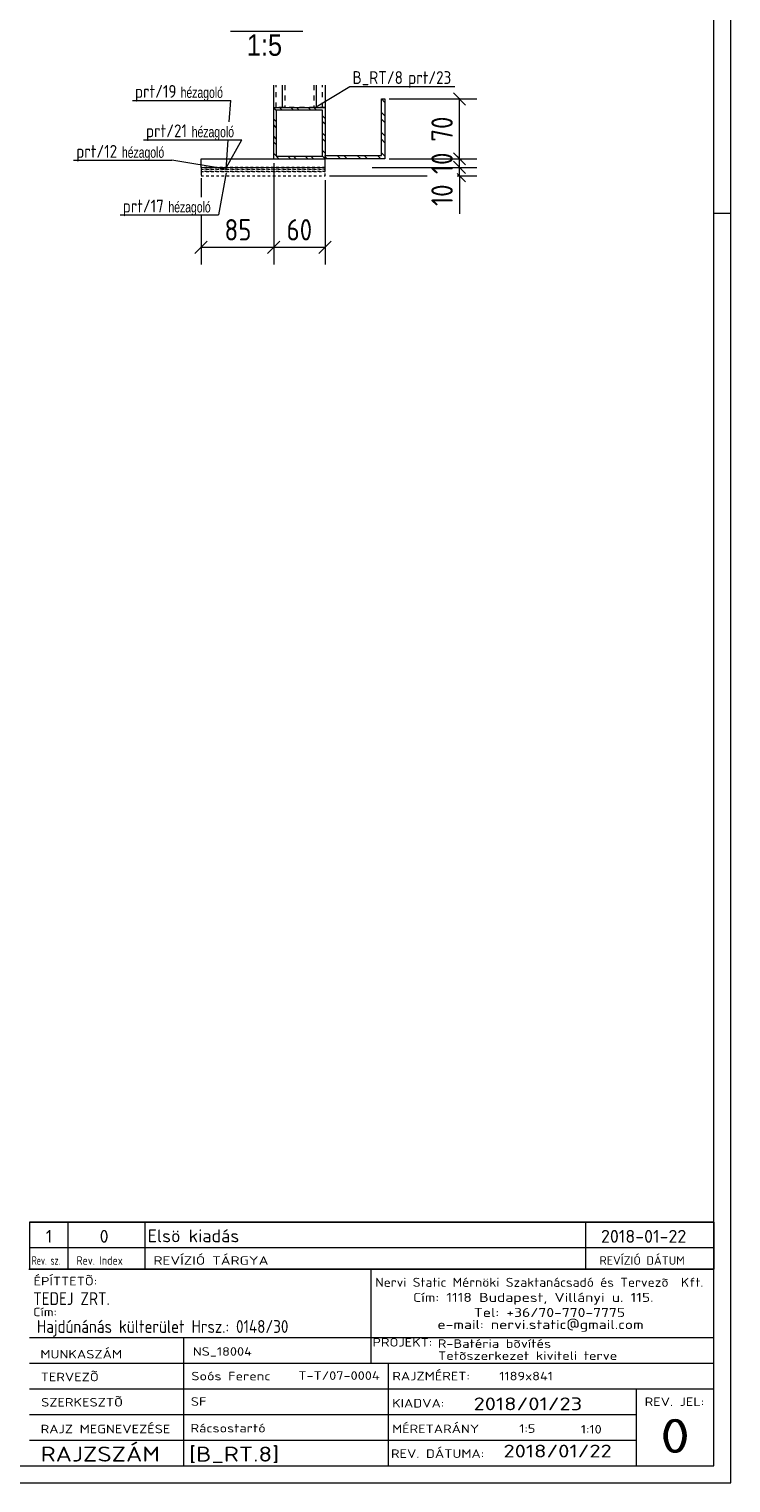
# Model space of a CAD drawing. Header units: millimetres. Extents: x 1 to 1188, y 1 to 840.
# Tile 4 of 6: x 1024 to 1188, y 1 to 341. Entities that reach past the tile are written whole.
import ezdxf

# ---------------------------------------------------------------- set-up
doc = ezdxf.new("R2010")
doc.units = ezdxf.units.MM
doc.header["$LTSCALE"] = 0.6
for name, pattern in [('XKITLINE00', [0]), ('XKITLINE01', [4, 1, -1, 1, -1]), ('XKITLINE02', [4, 2, -2])]:
    doc.linetypes.add(name, pattern=pattern)
for name, color, linetype, lineweight in [('DrawingSheet', 5, 'Continuous', 0), ('OtherObjectType', 1, 'Continuous', 0), ('Part', 2, 'Continuous', 0), ('PartMark', 3, 'Continuous', 0), ('Z-DIMENSIONS', 1, 'Continuous', 0)]:
    doc.layers.add(name, color=color, linetype=linetype, lineweight=lineweight)
doc.styles.add('ARIAL', font='ARIAL.TTF')
doc.styles.add('ARIAL_NARROW', font='ARIALN.TTF')
doc.styles.add('ISOCPEUR', font='ISOCPEUR.TTF')

msp = doc.modelspace()

# ---------------------------------------------------------------- linework, layer by layer
at = {"layer": 'DrawingSheet', "color": 2, "linetype": 'XKITLINE00', "lineweight": 0}
for p, q in [((1188, 1), (1188, 840)), ((1188, 298), (1184, 298)), ((1, 1), (1188, 1))]:
    msp.add_line(p, q, dxfattribs=at)
at = {"layer": 'DrawingSheet', "color": 3, "linetype": 'XKITLINE00', "lineweight": 0}
for p, q in [((1184, 5), (1184, 836)), ((5, 5), (1184, 5))]:
    msp.add_line(p, q, dxfattribs=at)
at = {"layer": 'OtherObjectType', "color": 6, "linetype": 'XKITLINE00', "lineweight": 0}
msp.add_line((1070.98, 340.68), (1087.92, 340.68), dxfattribs=at)
at = {"layer": 'OtherObjectType', "color": 7, "linetype": 'XKITLINE00', "lineweight": 0}
for p, q in [((1024, 62.05), (1184, 62.05)), ((1024, 62.05), (1024, 56.05)), ((1033, 62.05), (1033, 56.05)), ((1051, 62.05), (1051, 56.05)), ((1154, 62.05), (1154, 56.05)), ((1184, 62.05), (1184, 56.05)), ((1024, 56.05), (1024, 51.05)), ((1024, 56.05), (1184, 56.05)), ((1033, 56.05), (1033, 51.05)), ((1051, 56.05), (1051, 51.05)), ((1154, 56.05), (1154, 51.05)), ((1184, 56.05), (1184, 51.05)), ((1023.84, 51.05), (1184, 51.05)), ((1184, 51.05), (1024, 51.05)), ((1183.98, 5), (1184, 51.05)), ((1103.84, 51), (1103.84, 35)), ((1023.98, 35), (1183.98, 35)), ((1059.98, 35), (1059.98, 5)), ((1103.84, 35), (1103.84, 29)), ((1023.98, 29), (1107.84, 29)), ((1107.84, 29), (1107.84, 5)), ((1107.84, 29), (1183.84, 29)), ((1023.98, 23), (1183.98, 23)), ((1165.84, 23), (1165.84, 5)), ((1023.98, 17), (1165.84, 17)), ((1023.98, 11), (1165.98, 11)), ((1023.98, 5), (1183.98, 5))]:
    msp.add_line(p, q, dxfattribs=at)
at = {"layer": 'OtherObjectType', "color": 1, "linetype": 'XKITLINE00', "lineweight": 0}
for p, q in [((1184, 62.05), (1024, 62.05)), ((1024, 56.05), (1184, 56.05))]:
    msp.add_line(p, q, dxfattribs=at)
at = {"layer": 'Part', "color": 2, "linetype": 'XKITLINE00', "lineweight": 0}
for p, q in [((1081.11, 322.82), (1081.11, 328.07)), ((1083.11, 328.07), (1083.11, 322.82)), ((1091.11, 322.82), (1091.11, 328.07)), ((1093.11, 328.07), (1093.11, 322.82)), ((1106.31, 324.82), (1107.11, 324.82)), ((1106.31, 311.62), (1106.31, 324.82)), ((1107.11, 324.82), (1107.11, 310.82)), ((1081.11, 322.82), (1093.11, 322.82)), ((1081.11, 310.82), (1081.11, 322.82)), ((1092.51, 322.22), (1081.71, 322.22)), ((1081.71, 322.22), (1081.71, 311.42)), ((1092.51, 311.42), (1092.51, 322.22)), ((1093.11, 322.82), (1093.11, 310.82)), ((1064.11, 310.82), (1081.11, 310.83)), ((1064.11, 308.82), (1064.11, 310.82)), ((1081.11, 310.82), (1093.11, 310.82)), ((1081.71, 311.42), (1092.51, 311.42)), ((1093.11, 310.82), (1093.11, 311.62)), ((1093.11, 311.62), (1106.31, 311.62)), ((1107.11, 310.82), (1093.11, 310.82)), ((1093.11, 308.83), (1093.11, 310.82)), ((1064.11, 308.82), (1093.11, 308.83))]:
    msp.add_line(p, q, dxfattribs=at)
at = {"layer": 'Part', "color": 7, "linetype": 'XKITLINE02', "lineweight": 0}
for p, q in [((1081.71, 322.82), (1081.71, 328.07)), ((1083.71, 328.07), (1083.71, 322.82)), ((1090.51, 328.07), (1090.51, 322.82)), ((1092.51, 322.82), (1092.51, 328.07)), ((1093.11, 322.82), (1081.11, 322.82)), ((1083.11, 322.82), (1091.11, 322.82)), ((1081.11, 310.83), (1093.11, 310.83)), ((1093.11, 310.82), (1093.11, 310.83))]:
    msp.add_line(p, q, dxfattribs=at)
at = {"layer": 'Part', "color": 11, "linetype": 'XKITLINE00', "lineweight": 0}
for p, q in [((1107.11, 324.02), (1106.31, 324.82)), ((1081.71, 322.22), (1081.11, 322.82)), ((1081.11, 322.82), (1081.11, 322.82)), ((1081.71, 319.53), (1081.11, 320.13)), ((1083.05, 322.22), (1082.45, 322.82)), ((1085.75, 322.22), (1085.15, 322.82)), ((1087.09, 322.22), (1086.49, 322.82)), ((1089.79, 322.22), (1089.19, 322.82)), ((1091.14, 322.22), (1090.54, 322.82)), ((1093.11, 320.25), (1092.51, 320.85)), ((1107.11, 320.88), (1106.31, 321.68)), ((1107.11, 319.31), (1106.31, 320.11)), ((1081.71, 318.18), (1081.11, 318.78)), ((1093.11, 318.91), (1092.51, 319.51)), ((1093.11, 316.21), (1092.51, 316.81)), ((1107.11, 316.17), (1106.31, 316.97)), ((1081.71, 315.49), (1081.11, 316.09)), ((1081.71, 314.14), (1081.11, 314.74)), ((1093.11, 314.87), (1092.51, 315.47)), ((1107.11, 314.59), (1106.31, 315.39)), ((1082.33, 310.82), (1081.11, 312.05)), ((1085.02, 310.82), (1084.42, 311.42)), ((1086.37, 310.82), (1085.77, 311.42)), ((1089.06, 310.82), (1088.46, 311.42)), ((1090.41, 310.82), (1089.81, 311.42)), ((1093.11, 312.17), (1092.51, 312.77)), ((1093.11, 310.82), (1092.51, 311.42)), ((1093.59, 310.82), (1093.11, 311.31)), ((1096.73, 310.82), (1095.93, 311.62)), ((1098.3, 310.82), (1097.5, 311.62)), ((1101.45, 310.82), (1100.65, 311.62)), ((1103.02, 310.82), (1102.22, 311.62)), ((1106.16, 310.82), (1105.36, 311.62)), ((1107.11, 311.45), (1106.31, 312.25))]:
    msp.add_line(p, q, dxfattribs=at)
at = {"layer": 'Part', "color": 2, "linetype": 'XKITLINE01', "lineweight": 0}
for p, q in [((1064.11, 308.82), (1064.11, 306.82)), ((1093.11, 308.82), (1064.11, 308.82)), ((1064.11, 308.82), (1064.11, 308.42)), ((1093.11, 308.82), (1064.11, 308.82)), ((1064.11, 308.42), (1064.11, 307.82)), ((1093.11, 308.42), (1064.11, 308.42)), ((1064.11, 308.42), (1093.11, 308.42)), ((1064.11, 307.82), (1093.11, 307.82)), ((1064.11, 307.82), (1064.11, 306.82)), ((1093.11, 307.82), (1064.11, 307.82)), ((1064.11, 306.82), (1093.11, 306.82)), ((1064.11, 306.82), (1093.11, 306.82)), ((1093.11, 306.82), (1093.11, 308.82)), ((1093.11, 308.42), (1093.11, 308.82)), ((1093.11, 307.82), (1093.11, 308.42)), ((1093.11, 306.82), (1093.11, 307.82))]:
    msp.add_line(p, q, dxfattribs=at)
at = {"layer": 'PartMark', "color": 7, "linetype": 'XKITLINE00', "lineweight": 0}
for p, q in [((1090.65, 322.73), (1098.92, 327.73)), ((1098.92, 327.73), (1123.45, 327.73)), ((1048.06, 324.49), (1071.05, 324.49)), ((1070.71, 319.47), (1071.05, 324.49)), ((1050.64, 315.27), (1073.63, 315.27)), ((1069.97, 308.24), (1070.43, 315.27)), ((1069.97, 308.68), (1073.63, 315.27)), ((1034.33, 310.47), (1057.32, 310.47)), ((1069.97, 308.36), (1057.32, 310.47)), ((1069.97, 307.56), (1068.19, 297.68)), ((1045.2, 297.68), (1068.19, 297.68))]:
    msp.add_line(p, q, dxfattribs=at)
at = {"layer": 'Z-DIMENSIONS', "color": 7, "linetype": 'XKITLINE00', "lineweight": 0}
for p, q in [((1108.11, 324.82), (1128.57, 324.82)), ((1123.15, 326.24), (1125.98, 323.41)), ((1124.57, 310.82), (1124.57, 324.82)), ((1081.11, 309.83), (1081.11, 286.11)), ((1081.11, 309.83), (1081.11, 286.11)), ((1108.11, 310.82), (1128.57, 310.82)), ((1108.11, 310.82), (1116.97, 310.82)), ((1123.15, 312.24), (1125.98, 309.41)), ((1123.15, 310.24), (1125.98, 307.41)), ((1123.97, 311.42), (1125.98, 309.41)), ((1123.97, 310.82), (1128.57, 310.82)), ((1124.57, 308.82), (1124.57, 310.82)), ((1064.11, 306.32), (1064.11, 301.88)), ((1094.11, 306.82), (1116.97, 306.82)), ((1104.11, 308.82), (1116.97, 308.82)), ((1104.11, 308.82), (1128.57, 308.82)), ((1123.97, 309.42), (1125.98, 307.41)), ((1123.97, 308.82), (1128.57, 308.82)), ((1123.97, 307.42), (1125.98, 305.4)), ((1123.97, 306.82), (1128.57, 306.82)), ((1124.57, 306.82), (1124.57, 308.82)), ((1124.57, 306.82), (1124.57, 297.91)), ((1124.57, 306.82), (1124.57, 297.91)), ((1093.11, 305.82), (1093.11, 286.11)), ((1064.11, 297.68), (1064.11, 286.11)), ((1065.52, 291.53), (1062.69, 288.7)), ((1064.11, 290.11), (1081.11, 290.11)), ((1082.52, 291.53), (1079.69, 288.7)), ((1082.52, 291.53), (1079.69, 288.7)), ((1081.11, 290.11), (1093.11, 290.11)), ((1094.52, 291.53), (1091.69, 288.7))]:
    msp.add_line(p, q, dxfattribs=at)
at = {"layer": 'Z-DIMENSIONS', "color": 3}
for p in [(1124.57, 324.82), (1124.57, 310.82), (1124.57, 310.82), (1124.57, 308.82), (1124.57, 308.82), (1124.57, 306.82), (1064.11, 290.11), (1081.11, 290.11), (1081.11, 290.11), (1093.11, 290.11)]:
    msp.add_point(p, dxfattribs=at)

# ---------------------------------------------------------------- texts
at = {"layer": 'OtherObjectType', "color": 6, "style": 'ARIAL', "width": 0.85}
msp.add_text('1:5', height=5, dxfattribs=at).set_placement((1074.81, 334.93))
at = {"layer": 'OtherObjectType', "color": 7, "style": 'ISOCPEUR'}
for s, height, width, p in [('1', 3, 1.017001, (1027.82, 57.2)), ('0', 3, 1.017001, (1040.4, 57.2)), ('Elsö kiadás', 3, 1.017001, (1051.63, 57.31)), ('2018-01-22', 3, 1.017001, (1157.62, 57.2)), ('REVÍZIÓ TÁRGYA', 2, 1.275, (1053, 52.05)), ('REVÍZIÓ DÁTUM', 2, 1.02, (1157.28, 52.05)), ('Rev. sz.', 2, 0.68, (1024.54, 52.05)), ('Rev. Index', 2, 0.85, (1035, 52.05)), ('ÉPÍTTETÕ:', 2, 1.211571, (1024.96, 47.22)), ('Nervi Static Mérnöki\xa0Szaktanácsadó\xa0és\xa0Tervezõ  Kft.', 2.1176, 1.08375, (1104.84, 46.88)), ('TEDEJ ZRT.', 3, 0.85, (1024.87, 42.62)), ('Cím:\xa01118 Budapest, Villányi u. 115.', 2.1176, 1.250101, (1113.68, 43.35)), ('Cím:', 2, 1.211571, (1024.84, 40)), ('Tel:\xa0+36/70-770-7775', 2.1176, 1.250101, (1127.91, 39.82)), ('Hajdúnánás külterület Hrsz.: 0148/30', 3, 0.85, (1025.73, 36.1)), ('e-mail:\xa0nervi.static@gmail.com', 2.1176, 1.250101, (1119.38, 37)), ('PROJEKT:', 2, 1.211571, (1104.18, 32.9)), ('R-Batéria bõvítés', 2, 1.211571, (1119.47, 32.6)), ('MUNKASZÁM', 2, 1.211571, (1026.55, 30.12)), ('NS_18004', 2, 1.211571, (1062.17, 30.76)), ('Tetõszerkezet kiviteli terve', 2, 1.211571, (1119.54, 29.78)), ('TERVEZÕ', 2, 1.211571, (1026.63, 24.79)), ('Soós Ferenc', 2, 1.211571, (1061.84, 25)), ('T-T/07-0004', 2, 1.211571, (1086.86, 25.11)), ('RAJZMÉRET:', 2, 1.211571, (1108.84, 25)), ('1189x841', 2, 1.211571, (1133.84, 25)), ('SZERKESZTÕ', 2, 1.211571, (1026.72, 18.87)), ('SF', 2, 1.211571, (1061.72, 19.04)), ('KIADVA:', 2, 1.211571, (1108.78, 18.64)), ('2018/01/23', 3, 1.275, (1127.84, 18)), ('REV. JEL:', 2, 1.211571, (1167.84, 19)), ('RAJZ MEGNEVEZÉSE', 2, 1.211571, (1026.62, 12.62)), ('Rácsostartó', 2, 1.211571, (1061.65, 12.82)), ('MÉRETARÁNY', 2, 1.211571, (1108.78, 12.65)), ('1:5', 2, 1.211571, (1138.51, 12.72)), ('1:10', 2, 1.211571, (1152.92, 12.55)), ('0', 8, 1.275, (1171.45, 8)), ('RAJZSZÁM', 3.5, 1.211571, (1026.62, 6)), ('[B_RT.8]', 3.5, 1.211571, (1061.3, 5.99)), ('REV. DÁTUMA:', 2, 1.211571, (1108.53, 6.85)), ('2018/01/22', 3, 1.275, (1134.83, 6.95))]:
    msp.add_text(s, height=height, dxfattribs=dict(at, width=width)).set_placement(p)
at = {"layer": 'PartMark', "color": 1, "style": 'ISOCPEUR', "width": 0.85}
msp.add_text('B_RT/8', height=3, dxfattribs=at).set_placement((1099.52, 328.33))
at = {"layer": 'PartMark', "color": 3, "width": 0.85}
for s, height, style, p in [('prt/23', 3, 'ISOCPEUR', (1112.54, 328.33)), ('prt/19', 3, 'ISOCPEUR', (1048.66, 325.09)), ('hézagoló', 2.5, 'ARIAL_NARROW', (1059.35, 325.09)), ('prt/21', 3, 'ISOCPEUR', (1051.24, 315.87)), ('hézagoló', 2.5, 'ARIAL_NARROW', (1061.94, 315.87)), ('prt/12', 3, 'ISOCPEUR', (1034.93, 311.07)), ('hézagoló', 2.5, 'ARIAL_NARROW', (1045.62, 311.07)), ('prt/17', 3, 'ISOCPEUR', (1045.8, 298.28)), ('hézagoló', 2.5, 'ARIAL_NARROW', (1056.49, 298.28))]:
    msp.add_text(s, height=height, dxfattribs=dict(at, style=style)).set_placement(p)
at = {"layer": 'Z-DIMENSIONS', "color": 3, "style": 'ISOCPEUR', "width": 0.85}
for s, p in [('70', (1122.97, 314.82)), ('10', (1122.97, 307.25)), ('10', (1122.97, 299.79))]:
    msp.add_text(s, height=5, rotation=90.0002, dxfattribs=at).set_placement(p)
for s, p in [('85', (1069.6, 291.71)), ('60', (1084.1, 291.71))]:
    msp.add_text(s, height=5, dxfattribs=at).set_placement(p)

doc.saveas('drawing.dxf')
